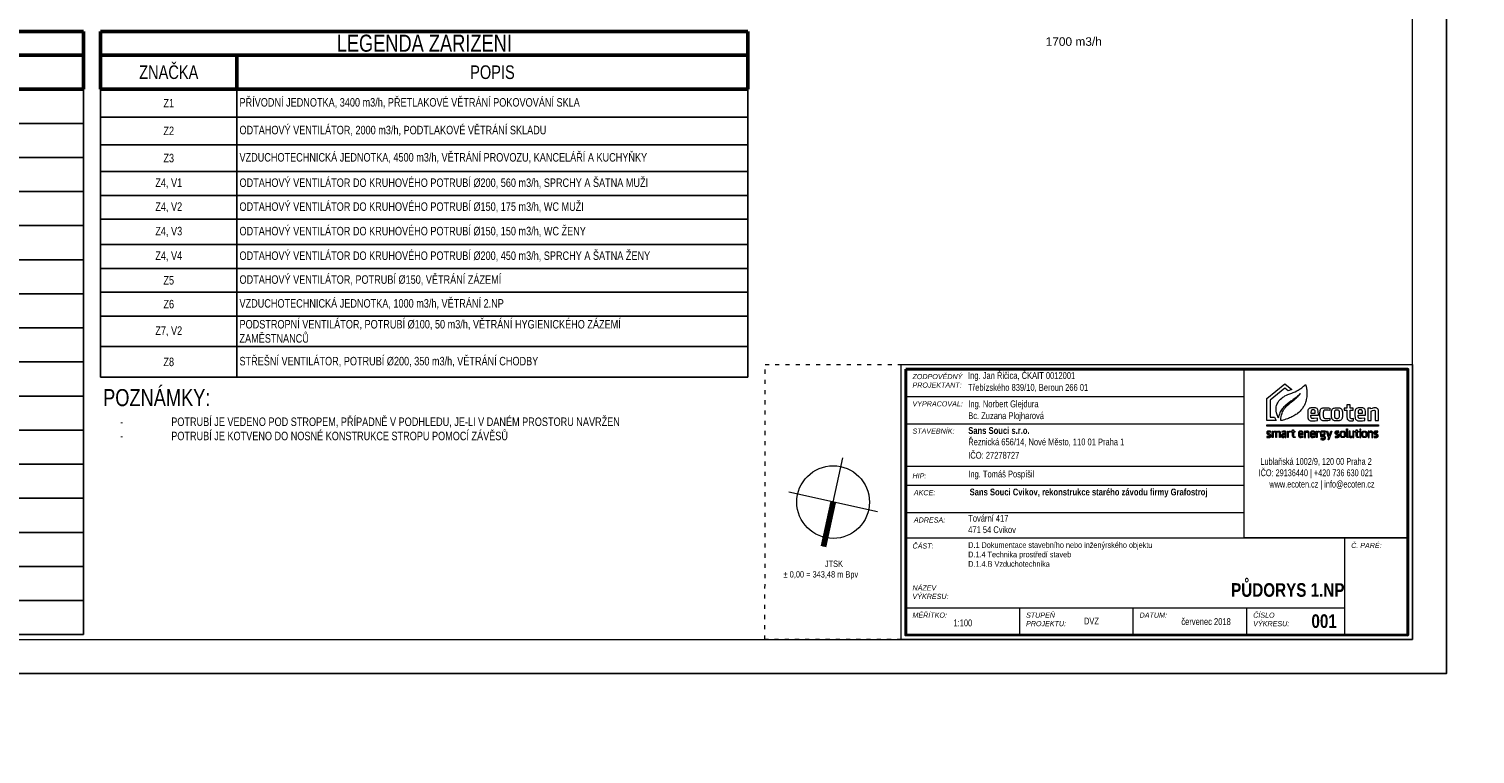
# Model space of a CAD drawing. Header units: millimetres. Extents: x 879679 to 2307614, y -211319 to 627407.
# Tile 11 of 36: x 963474 to 1005918, y -199566 to -178289. Entities that reach past the tile are written whole.
import ezdxf

# ---------------------------------------------------------------- set-up
doc = ezdxf.new("R2010")
doc.units = ezdxf.units.MM
doc.header["$LTSCALE"] = 10
doc.linetypes.add('ACAD_ISO03W100', pattern=[30, 12, -18])
doc.layers.add('AA_FORMÁTY NETISK', color=40, linetype='Continuous', plot=False)
for name, color, linetype, lineweight in [('AA_FORMÁTY TISK', 7, 'Continuous', 15), ('AA_ROZPISKY', 7, 'Continuous', 15), ('AA_STUPEŇ DVZ', 4, 'Continuous', 15), ('AA_VÝKRES - BOURÁNÍ', 3, 'Continuous', 15), ('Kóty_obecně', 7, 'Continuous', 25)]:
    doc.layers.add(name, color=color, linetype=linetype, lineweight=lineweight)
doc.styles.add('Arial_CE', font='arial.ttf')
doc.styles.get("Standard").update_dxf_attribs({"font": 'ic-simplex.shx', "width": 0.8})

# ---------------------------------------------------------------- blocks, each defined once
blk = doc.blocks.new('*T423')
at = {"layer": 'Kóty_obecně', "color": 6, "linetype": 'ByBlock', "lineweight": 50, "transparency": 16777216}
for p, q in [((0, 0), (19000, 0)), ((0, 0), (0, -1700)), ((19000, 0), (19000, -1700)), ((0, -700), (19000, -700)), ((4000, -700), (4000, -1700)), ((0, -1700), (19000, -1700))]:
    blk.add_line(p, q, dxfattribs=at)
at = {"layer": 'Kóty_obecně', "color": 0, "linetype": 'ByBlock', "lineweight": -2, "transparency": 16777216}
for p, q in [((0, -1700), (0, -17700)), ((4000, -1700), (4000, -17700)), ((19000, -1700), (19000, -17700)), ((0, -2700), (19000, -2700)), ((0, -3700), (19000, -3700)), ((0, -4700), (19000, -4700)), ((0, -5700), (19000, -5700)), ((0, -6700), (19000, -6700)), ((0, -7700), (19000, -7700)), ((0, -8700), (19000, -8700)), ((0, -9700), (19000, -9700)), ((0, -10700), (19000, -10700)), ((0, -11700), (19000, -11700)), ((0, -12700), (19000, -12700)), ((0, -13700), (19000, -13700)), ((0, -14700), (19000, -14700)), ((0, -15700), (19000, -15700)), ((0, -16700), (19000, -16700)), ((0, -17700), (19000, -17700))]:
    blk.add_line(p, q, dxfattribs=at)
at = {"layer": 'Kóty_obecně', "color": 0, "transparency": 16777216}
for s, insert, char_height, width, attachment_point in [('{\\Fc:\\program files\\ab studio\\cadkonplus 2018\\2018\\fonts\\ic-simplex|c238;LEGENDA VZDUCHOTECHNIKY}', (9500, -350), 500, 18997, 5), ('Z{\\Fc:\\program files\\ab studio\\cadkonplus 2018\\2018\\fonts\\ic-simplex|c238;NAČKA}', (2000, -1200), 400, 3997, 5), ('P{\\Fc:\\program files\\ab studio\\cadkonplus 2018\\2018\\fonts\\ic-simplex|c238;OPIS}', (11500, -1200), 400, 14997, 5), ('{\\Fc:\\program files\\ab studio\\cadkonplus 2018\\2018\\fonts\\ic-simplex|c238; OBJEMOVÝ PRŮTOK PŘIVÁDĚNÉHO VZDUCHU\\P OBJEMOVÝ PRŮTOK ODVÁDĚNÉHO VZDUCHU}', (4001.5, -2200), 250, 14997, 4), ('{\\Fc:\\program files\\ab studio\\cadkonplus 2018\\2018\\fonts\\ic-simplex|c238; ČTYŘHRANNÉ NEIZOLOVANÉ/IZOLOVANÉ (kaučukovou izolací tl. 19 mm) POTRUBÍ Z\\P POZINKOVANÉHO PLECHU SPOJOVANÉ PŘÍRUBAMI ZAVĚŠENÉ POD STROPEM}', (4001.5, -3200), 250, 14997, 4), ('{\\Fc:\\program files\\ab studio\\cadkonplus 2018\\2018\\fonts\\ic-simplex|c238; KRUHOVÉ NEIZOLOVANÉ/IZOLOVANÉ (kaučukovou izolací tl. 19 mm) SPIRO POTRUBÍ Z\\P POZINKOVANÉHO PLECHU SPOJOVANÉ SPOJKAMI ZAVĚŠENÉ POD STROPEM}', (4001.5, -4200), 250, 14997, 4), ('{\\Fc:\\program files\\ab studio\\cadkonplus 2018\\2018\\fonts\\ic-simplex|c238; ČTYŘHRANNÝ TLUMIČ HLUKU }', (4001.5, -5200), 250, 14997, 4), ('{\\Fc:\\program files\\ab studio\\cadkonplus 2018\\2018\\fonts\\ic-simplex|c238; TLUMIČ HLUKU PRO KRUHOVÉ POTRUBÍ}', (4001.5, -6200), 250, 14997, 4), ('{\\Fc:\\program files\\ab studio\\cadkonplus 2018\\2018\\fonts\\ic-simplex|c238; NÁSTĚNNÝ VENTILÁTOR NEBO VENTILÁTOR OSAZENÝ V KRUHOVÉM POTRUBÍ PRO ODVOD\\P VZDUCHU}', (4001.5, -7200), 250, 14997, 4), ('{\\Fc:\\program files\\ab studio\\cadkonplus 2018\\2018\\fonts\\ic-simplex|c238; PODSTROPNÍ VENTILÁTOR PRO ODVOD VZDUCHU}', (4001.5, -8200), 250, 14997, 4), ('{\\Fc:\\program files\\ab studio\\cadkonplus 2018\\2018\\fonts\\ic-simplex|c238; TALÍŘOVÝ VENTIL UMÍSTĚNÝ V PODHLEDU PRO ODVOD VZDUCHU}', (4001.5, -9200), 250, 14997, 4), ('{\\Fc:\\program files\\ab studio\\cadkonplus 2018\\2018\\fonts\\ic-simplex|c238; VELKOPLOŠNÁ VYÚSTKA UMÍSTĚNÁ NA PODLAZE PRO PŘÍVOD VZDUCHU}', (4001.5, -10200), 250, 14997, 4), ('{\\Fc:\\program files\\ab studio\\cadkonplus 2018\\2018\\fonts\\ic-simplex|c238; ČTYŘHRANNÁ VYÚSTKA S NASTAVITELNÝMI LAMELAMI OSAZENÁ ZDOLA NA KRUHOVÉM POTRUBÍ\\P PRO PŘÍVOD/ODVOD VZDUCHU VZDUCHU - 825x75 mm (ŠxV ČELNÍ DESKY VYÚSTKY)}', (4001.5, -11200), 250, 14997, 4), ('{\\Fc:\\program files\\ab studio\\cadkonplus 2018\\2018\\fonts\\ic-simplex|c238; ČTYŘHRANNÁ VYÚSTKA NASTAVITELNÝMI LAMELAMI OSAZENÁ ZDOLA NA\\~ČTYŘHRANNÉM\\P POTRUBÍ PRO PŘÍVOD/ODVOD VZDUCHU - 525x140 mm (ŠxV ČELNÍ DESKY VYÚSTKY)}', (4001.5, -12200), 250, 14997, 4), ('{\\Fc:\\program files\\ab studio\\cadkonplus 2018\\2018\\fonts\\ic-simplex|c238; PROTIDEŠŤOVÁ ŽALUZIE ČTYŘHRANNÉHO PRŮŘEZU - 355x355 mm (ŠxV ČELNÍ DESKY)}', (4001.5, -13200), 250, 14997, 4), ('{\\Fc:\\program files\\ab studio\\cadkonplus 2018\\2018\\fonts\\ic-simplex|c238; KRYCÍ MŘÍŽKA KRUHOVÉHO POTRUBÍ}', (4001.5, -14200), 250, 14997, 4), ('{\\Fc:\\program files\\ab studio\\cadkonplus 2018\\2018\\fonts\\ic-simplex|c238; PRŮTOK VYÚSTKOU}', (4001.5, -15200), 250, 14997, 4), ('{\\Fc:\\program files\\ab studio\\cadkonplus 2018\\2018\\fonts\\ic-simplex|c238; PRŮTOK VZDUCHU PŘES DVEŘE NEBO STĚNU - OSAZENA VĚTRACÍ MŘÍŽKA}', (4001.5, -16200), 250, 14997, 4), ('{\\Fc:\\program files\\ab studio\\cadkonplus 2018\\2018\\fonts\\ic-simplex|c238; ROZVOD CHLADIVA}', (4001.5, -17200), 250, 14997, 4)]:
    blk.add_mtext(s, dxfattribs=dict(at, insert=insert, char_height=char_height, width=width, attachment_point=attachment_point))
blk = doc.blocks.new('*T441')
at = {"layer": 'Kóty_obecně', "color": 6, "linetype": 'ByBlock', "lineweight": 50, "transparency": 16777216}
for p, q in [((0, 0), (19000, 0)), ((0, 0), (0, -1700)), ((19000, 0), (19000, -1700)), ((0, -700), (19000, -700)), ((4000, -700), (4000, -1700)), ((0, -1700), (19000, -1700))]:
    blk.add_line(p, q, dxfattribs=at)
at = {"layer": 'Kóty_obecně', "color": 0, "linetype": 'ByBlock', "lineweight": -2, "transparency": 16777216}
for p, q in [((0, -1700), (0, -10147)), ((4000, -1700), (4000, -10147)), ((19000, -1700), (19000, -10147)), ((0, -2513), (19000, -2513)), ((0, -3325), (19000, -3325)), ((0, -4114), (19000, -4114)), ((0, -4814), (19000, -4814)), ((0, -5514), (19000, -5514)), ((0, -6255), (19000, -6255)), ((0, -6955), (19000, -6955)), ((0, -7655), (19000, -7655)), ((0, -8355), (19000, -8355)), ((0, -9251), (19000, -9251)), ((0, -10147), (19000, -10147))]:
    blk.add_line(p, q, dxfattribs=at)
at = {"layer": 'Kóty_obecně', "color": 0, "transparency": 16777216}
for s, insert, char_height, width, attachment_point in [('{\\Fc:\\program files\\ab studio\\cadkonplus 2018\\2018\\fonts\\ic-simplex|c238;LEGENDA ZAŘÍZENÍ}', (9500, -350), 500, 18997, 5), ('Z{\\Fc:\\program files\\ab studio\\cadkonplus 2018\\2018\\fonts\\ic-simplex|c238;NAČKA}', (2000, -1200), 400, 3997, 5), ('P{\\Fc:\\program files\\ab studio\\cadkonplus 2018\\2018\\fonts\\ic-simplex|c238;OPIS}', (11500, -1200), 400, 14997, 5), ('{\\Fc:\\program files\\ab studio\\cadkonplus 2018\\2018\\fonts\\ic-simplex|c238;Z1}', (2000, -2106), 250, 3997, 5), ('{\\Fc:\\program files\\ab studio\\cadkonplus 2018\\2018\\fonts\\ic-simplex|c238; PŘÍVODNÍ JEDNOTKA, 3400 m3/h, PŘETLAKOVÉ VĚTRÁNÍ POKOVOVÁNÍ SKLA}', (4002, -2106), 250, 14997, 4), ('{\\Fc:\\program files\\ab studio\\cadkonplus 2018\\2018\\fonts\\ic-simplex|c238;Z2}', (2000, -2919), 250, 3997, 5), ('{\\Fc:\\program files\\ab studio\\cadkonplus 2018\\2018\\fonts\\ic-simplex|c238; ODTAHOVÝ VENTILÁTOR, 2000 m3/h, PODTLAKOVÉ VĚTRÁNÍ SKLADU}', (4002, -2919), 250, 14997, 4), ('{\\Fc:\\program files\\ab studio\\cadkonplus 2018\\2018\\fonts\\ic-simplex|c238;Z3}', (2000, -3719), 250, 3997, 5), ('{\\Fc:\\program files\\ab studio\\cadkonplus 2018\\2018\\fonts\\ic-simplex|c238; VZDUCHOTECHNICKÁ JEDNOTKA, 4500 m3/h, VĚTRÁNÍ PROVOZU, KANCELÁŘÍ A KUCHYŇKY}', (4002, -3719), 250, 14997, 4), ('{\\Fc:\\program files\\ab studio\\cadkonplus 2018\\2018\\fonts\\ic-simplex|c238;Z4, V1}', (2000, -4464), 250, 3997, 5), ('{\\Fc:\\program files\\ab studio\\cadkonplus 2018\\2018\\fonts\\ic-simplex|c238; ODTAHOVÝ VENTILÁTOR DO KRUHOVÉHO POTRUBÍ Ø200, 560 m3/h, SPRCHY A ŠATNA MUŽI}', (4002, -4464), 250, 14997, 4), ('{\\Fc:\\program files\\ab studio\\cadkonplus 2018\\2018\\fonts\\ic-simplex|c238;Z4, V2}', (2000, -5164), 250, 3997, 5), ('\\W0.8; ODTAHOVÝ VENTILÁTOR DO KRUHOVÉHO POTRUBÍ Ø150, 175 m3/h, WC MUŽI', (4002, -5164), 250, 14997, 4), ('{\\Fc:\\program files\\ab studio\\cadkonplus 2018\\2018\\fonts\\ic-simplex|c238;Z4, V3}', (2000, -5884), 250, 3997, 5), ('{\\Fc:\\program files\\ab studio\\cadkonplus 2018\\2018\\fonts\\ic-simplex|c238; ODTAHOVÝ VENTILÁTOR DO KRUHOVÉHO POTRUBÍ Ø150, 150 m3/h, WC ŽENY}', (4002, -5884), 250, 14997, 4), ('{\\Fc:\\program files\\ab studio\\cadkonplus 2018\\2018\\fonts\\ic-simplex|c238;Z4, V4}', (2000, -6605), 250, 3997, 5), ('{\\Fc:\\program files\\ab studio\\cadkonplus 2018\\2018\\fonts\\ic-simplex|c238; ODTAHOVÝ VENTILÁTOR DO KRUHOVÉHO POTRUBÍ Ø200, 450 m3/h, SPRCHY A ŠATNA ŽENY}', (4002, -6605), 250, 14997, 4), ('{\\Fc:\\program files\\ab studio\\cadkonplus 2018\\2018\\fonts\\ic-simplex|c238;Z5}', (2000, -7305), 250, 3997, 5), ('{\\Fc:\\program files\\ab studio\\cadkonplus 2018\\2018\\fonts\\ic-simplex|c238; ODTAHOVÝ VENTILÁTOR, POTRUBÍ Ø150, VĚTRÁNÍ ZÁZEMÍ}', (4002, -7305), 250, 14997, 4), ('{\\Fc:\\program files\\ab studio\\cadkonplus 2018\\2018\\fonts\\ic-simplex|c238;Z6}', (2000, -8005), 250, 3997, 5), ('{\\Fc:\\program files\\ab studio\\cadkonplus 2018\\2018\\fonts\\ic-simplex|c238; VZDUCHOTECHNICKÁ JEDNOTKA, 1000 m3/h, VĚTRÁNÍ 2.NP}', (4002, -8005), 250, 14997, 4), ('{\\Fc:\\program files\\ab studio\\cadkonplus 2018\\2018\\fonts\\ic-simplex|c238; PODSTROPNÍ VENTILÁTOR, POTRUBÍ Ø100, 50 m3/h, VĚTRÁNÍ HYGIENICKÉHO ZÁZEMÍ\\P ZAMĚSTNANCŮ}', (4002, -8803), 250, 14997, 4), ('{\\Fc:\\program files\\ab studio\\cadkonplus 2018\\2018\\fonts\\ic-simplex|c238;Z7, V2}', (2000, -8803), 250, 3997, 5), ('{\\Fc:\\program files\\ab studio\\cadkonplus 2018\\2018\\fonts\\ic-simplex|c238;Z8}', (2000, -9699), 250, 3997, 5), ('{\\Fc:\\program files\\ab studio\\cadkonplus 2018\\2018\\fonts\\ic-simplex|c238; STŘEŠNÍ VENTILÁTOR, POTRUBÍ Ø200, 350 m3/h, VĚTRÁNÍ CHODBY}', (4002, -9699), 250, 14997, 4)]:
    blk.add_mtext(s, dxfattribs=dict(at, insert=insert, char_height=char_height, width=width, attachment_point=attachment_point))
blk = doc.blocks.new('ecoten_logo_obrys')
at = {"lineweight": 5}
for points in [[(750, 1940), (899, 1620), (0, 1620), (0, 3760), (1740, 5160), (2420, 4610), (2057, 4478), (1740, 4740), (320, 3600), (320, 1940), (750, 1940)], [(3740, 5090), (3760, 5040), (3780, 4980), (3790, 4930), (3810, 4860), (3820, 4800), (3830, 4750), (3840, 4700), (3850, 4650), (3860, 4600), (3860, 4560), (3870, 4480), (3870, 4440), (3880, 4360), (3880, 4230), (3880, 4100), (3880, 4050), (3871, 3920), (3849, 3780), (3819, 3640), (3769, 3440), (3750, 3380), (3709, 3280), (3669, 3190), (3630, 3110), (3600, 3050), (3530, 2930), (3480, 2850), (3440, 2790), (3370, 2700), (3291, 2609), (3210, 2520), (3089, 2411), (2969, 2311), (2890, 2250), (2820, 2200), (2710, 2131), (2610, 2071), (2480, 1999), (2420, 1970), (2320, 1921), (2200, 1870), (2100, 1830), (2000, 1789), (1850, 1740), (1720, 1701), (1600, 1671), (1480, 1641), (1390, 1620), (1360, 1620), (1360, 1670), (1370, 1810), (1400, 2000), (1430, 2130), (1481, 2320), (1531, 2450), (1580, 2560), (1630, 2640), (1680, 2720), (1730, 2780), (1819, 2890), (1891, 2969), (1981, 3059), (2151, 3219), (2271, 3319), (2350, 3390), (2521, 3519), (2641, 3619), (2749, 3711), (2840, 3790), (2920, 3870), (3000, 3939), (3121, 4059), (3270, 4220), (3170, 4130), (3081, 4049), (2970, 3960), (2840, 3850), (2720, 3760), (2560, 3640), (2450, 3560), (2331, 3479), (2160, 3360), (2070, 3290), (1990, 3229), (1850, 3120), (1740, 3020), (1660, 2940), (1550, 2830), (1479, 2740), (1420, 2650), (1360, 2560), (1310, 2470), (1270, 2370), (1221, 2250), (1191, 2150), (1150, 2000), (1130, 1910), (1120, 1870), (1100, 1930), (1070, 2000), (1009, 2160), (979, 2270), (950, 2370), (920, 2540), (910, 2690), (910, 2830), (929, 2940), (959, 3080), (1010, 3220), (1059, 3330), (1131, 3450), (1180, 3520), (1241, 3590), (1331, 3679), (1461, 3789), (1549, 3861), (1640, 3920), (1761, 3989), (1900, 4060), (2030, 4121), (2140, 4170), (2240, 4210), (2410, 4269), (2550, 4320), (2730, 4400), (2890, 4481), (3030, 4559), (3130, 4619), (3220, 4671), (3290, 4720), (3380, 4780), (3440, 4830), (3560, 4920), (3650, 5000), (3740, 5090)], [(4260, 2140), (4980, 2140), (4980, 2240), (4971, 2420), (4961, 2530), (4931, 2650), (4891, 2720), (4850, 2770), (4770, 2820), (4700, 2840), (4640, 2850), (4580, 2860), (4510, 2860), (4340, 2860), (4260, 2851), (4190, 2830), (4110, 2800), (4060, 2760), (4020, 2720), (4000, 2680), (3980, 2630), (3961, 2540), (3950, 2470), (3950, 2420), (3950, 2340), (3950, 2120), (3950, 2030), (3960, 1970), (3979, 1850), (3990, 1810), (4010, 1770), (4040, 1720), (4070, 1690), (4120, 1650), (4170, 1630), (4230, 1610), (4300, 1600), (4560, 1600), (4680, 1611), (4820, 1631), (4910, 1640), (4910, 1840), (4590, 1812), (4440, 1809), (4390, 1820), (4360, 1830), (4330, 1850), (4310, 1870), (4300, 1890), (4290, 1910), (4280, 1940), (4260, 2020), (4260, 2140)], [(6090, 2820), (6090, 2600), (5910, 2619), (5780, 2630), (5590, 2630), (5540, 2620), (5500, 2590), (5480, 2560), (5460, 2480), (5450, 2410), (5450, 2040), (5460, 1980), (5480, 1930), (5500, 1890), (5530, 1860), (5570, 1840), (5610, 1830), (5670, 1820), (5850, 1820), (5970, 1830), (6100, 1839), (6100, 1650), (6010, 1629), (5880, 1611), (5760, 1600), (5490, 1600), (5410, 1610), (5350, 1630), (5290, 1660), (5260, 1680), (5220, 1720), (5190, 1770), (5160, 1840), (5139, 1930), (5130, 2070), (5130, 2100), (5130, 2410), (5140, 2480), (5160, 2610), (5180, 2660), (5200, 2700), (5230, 2750), (5260, 2780), (5310, 2810), (5360, 2830), (5400, 2840), (5460, 2850), (5550, 2861), (5660, 2861), (5810, 2850), (5950, 2840), (6040, 2829), (6090, 2820)], [(6240, 2060), (6240, 2410), (6250, 2520), (6270, 2610), (6290, 2660), (6310, 2700), (6340, 2740), (6380, 2780), (6430, 2810), (6500, 2830), (6600, 2849), (6940, 2849), (7010, 2840), (7070, 2820), (7120, 2800), (7150, 2780), (7200, 2730), (7230, 2690), (7250, 2650), (7270, 2580), (7280, 2530), (7290, 2480), (7301, 2320), (7301, 2140), (7291, 1990), (7280, 1900), (7260, 1830), (7240, 1780), (7210, 1730), (7180, 1700), (7150, 1670), (7090, 1640), (7030, 1620), (6980, 1610), (6910, 1600), (6630, 1600), (6550, 1610), (6480, 1630), (6430, 1650), (6390, 1670), (6330, 1720), (6300, 1780), (6280, 1830), (6270, 1870), (6260, 1910), (6250, 1980), (6240, 2060)], [(8810, 2140), (9530, 2140), (9530, 2240), (9521, 2420), (9511, 2530), (9481, 2650), (9441, 2720), (9400, 2770), (9320, 2820), (9250, 2840), (9190, 2850), (9130, 2860), (9060, 2860), (8890, 2860), (8810, 2851), (8740, 2830), (8660, 2800), (8610, 2760), (8570, 2720), (8550, 2680), (8530, 2630), (8511, 2540), (8500, 2470), (8500, 2420), (8500, 2340), (8500, 2120), (8500, 2030), (8510, 1970), (8529, 1850), (8540, 1810), (8560, 1770), (8590, 1720), (8620, 1690), (8670, 1650), (8720, 1630), (8780, 1610), (8850, 1600), (9110, 1600), (9230, 1611), (9370, 1631), (9460, 1640), (9460, 1840), (9140, 1812), (8990, 1809), (8940, 1820), (8910, 1830), (8880, 1850), (8860, 1870), (8850, 1890), (8840, 1910), (8830, 1940), (8810, 2020), (8810, 2140)], [(9740, 1620), (10060, 1620), (10060, 2540), (10210, 2589), (10320, 2610), (10370, 2610), (10410, 2600), (10430, 2580), (10440, 2560), (10440, 2550), (10440, 1620), (10764, 1620), (10764, 2590), (10740, 2680), (10710, 2740), (10660, 2790), (10610, 2820), (10560, 2840), (10520, 2850), (10320, 2850), (10240, 2830), (10160, 2800), (10040, 2750), (10030, 2770), (10020, 2800), (10010, 2830), (9740, 2830), (9740, 1620)], [(4260, 2350), (4680, 2350), (4680, 2400), (4670, 2480), (4660, 2550), (4640, 2590), (4610, 2620), (4590, 2630), (4570, 2640), (4540, 2650), (4400, 2650), (4370, 2640), (4330, 2620), (4310, 2600), (4290, 2580), (4280, 2550), (4270, 2510), (4260, 2440), (4260, 2350)], [(6710, 2660), (6820, 2660), (6860, 2650), (6910, 2630), (6940, 2600), (6960, 2560), (6970, 2520), (6980, 2470), (6990, 2360), (6990, 2090), (6981, 1990), (6970, 1940), (6950, 1880), (6930, 1850), (6900, 1830), (6860, 1810), (6820, 1800), (6720, 1800), (6680, 1810), (6640, 1830), (6610, 1850), (6590, 1870), (6570, 1910), (6560, 2000), (6551, 2130), (6551, 2330), (6560, 2460), (6570, 2530), (6580, 2570), (6600, 2600), (6620, 2620), (6650, 2640), (6670, 2650), (6710, 2660)], [(8810, 2350), (9230, 2350), (9230, 2400), (9220, 2480), (9210, 2550), (9190, 2590), (9160, 2620), (9140, 2630), (9120, 2640), (9090, 2650), (8950, 2650), (8920, 2640), (8880, 2620), (8860, 2600), (8840, 2580), (8830, 2550), (8820, 2510), (8810, 2440), (8810, 2350)], [(0, 1220), (10764, 1220), (10764, 1070), (0, 1070), (0, 1220)], [(30, 0), (290, 0), (320, 10), (340, 20), (360, 30), (390, 60), (400, 80), (410, 100), (410, 110), (410, 200), (400, 230), (380, 260), (360, 280), (330, 300), (270, 330), (220, 350), (170, 370), (140, 390), (120, 400), (100, 430), (100, 480), (110, 500), (140, 520), (240, 520), (350, 510), (380, 510), (380, 590), (280, 601), (140, 601), (90, 590), (70, 580), (50, 570), (40, 560), (20, 540), (10, 520), (0, 490), (0, 410), (10, 380), (20, 360), (40, 330), (70, 310), (100, 290), (150, 270), (220, 240), (260, 220), (290, 200), (300, 190), (310, 170), (310, 120), (300, 100), (280, 90), (250, 80), (110, 80), (30, 90), (30, 0)], [(520, 0), (520, 590), (600, 590), (610, 550), (660, 570), (720, 590), (800, 600), (850, 600), (900, 590), (930, 570), (940, 560), (1020, 580), (1070, 590), (1140, 600), (1200, 600), (1250, 590), (1280, 570), (1300, 540), (1310, 510), (1310, 0), (1220, 0), (1220, 470), (1210, 490), (1180, 510), (1120, 510), (1020, 491), (970, 480), (960, 470), (960, 0), (870, 0), (870, 480), (860, 500), (840, 510), (770, 510), (620, 470), (620, 0), (520, 0)], [(1450, 580), (1470, 500), (1610, 520), (1700, 520), (1730, 510), (1750, 500), (1760, 480), (1770, 460), (1770, 330), (1560, 330), (1530, 330), (1500, 320), (1480, 310), (1450, 290), (1430, 260), (1420, 230), (1420, 120), (1430, 80), (1440, 60), (1460, 30), (1480, 10), (1510, 0), (1540, -10), (1600, -10), (1650, 0), (1690, 10), (1760, 39), (1770, 40), (1780, 0), (1860, 0), (1860, 500), (1850, 530), (1840, 560), (1810, 580), (1790, 590), (1750, 600), (1580, 600), (1450, 580)], [(1770, 260), (1770, 130), (1620, 81), (1570, 80), (1540, 90), (1520, 120), (1510, 150), (1510, 210), (1540, 240), (1580, 260), (1770, 270), (1770, 260)], [(1990, 0), (1990, 590), (2080, 590), (2080, 550), (2130, 570), (2200, 590), (2260, 600), (2280, 600), (2280, 520), (2230, 510), (2160, 490), (2090, 470), (2080, 460), (2080, 0), (1990, 0)], [(2350, 510), (2350, 590), (2490, 590), (2490, 740), (2590, 740), (2590, 590), (2720, 590), (2720, 510), (2590, 510), (2590, 140), (2600, 100), (2620, 80), (2640, 70), (2740, 70), (2740, 0), (2680, -10), (2630, -10), (2580, 0), (2550, 10), (2510, 50), (2490, 120), (2490, 510), (2350, 510)], [(3160, 260), (3530, 260), (3530, 420), (3509, 510), (3490, 540), (3460, 570), (3390, 600), (3210, 600), (3170, 590), (3130, 570), (3100, 540), (3080, 490), (3070, 440), (3070, 160), (3090, 80), (3110, 40), (3150, 10), (3180, 0), (3240, -10), (3330, -10), (3500, 10), (3500, 80), (3400, 69), (3280, 69), (3220, 80), (3190, 100), (3170, 140), (3160, 180), (3160, 260)], [(3160, 340), (3160, 410), (3170, 460), (3190, 500), (3230, 520), (3270, 530), (3340, 530), (3390, 510), (3410, 490), (3430, 450), (3440, 420), (3440, 340), (3160, 340)], [(3640, 590), (3640, 0), (3740, 0), (3740, 470), (3840, 501), (3890, 510), (3960, 510), (3980, 500), (3990, 470), (3990, 0), (4090, 0), (4090, 500), (4070, 550), (4040, 580), (3990, 600), (3920, 600), (3850, 590), (3780, 570), (3730, 550), (3720, 590), (3640, 590)], [(4300, 260), (4670, 260), (4670, 420), (4649, 510), (4630, 540), (4600, 570), (4530, 600), (4350, 600), (4310, 590), (4270, 570), (4240, 540), (4220, 490), (4210, 440), (4210, 160), (4230, 80), (4250, 40), (4290, 10), (4320, 0), (4380, -10), (4470, -10), (4640, 10), (4640, 80), (4540, 69), (4420, 69), (4360, 80), (4330, 100), (4310, 140), (4300, 180), (4300, 260)], [(4300, 340), (4300, 410), (4310, 460), (4330, 500), (4370, 520), (4410, 530), (4480, 530), (4530, 510), (4550, 490), (4570, 450), (4580, 420), (4580, 340), (4300, 340)], [(4780, 0), (4780, 590), (4870, 590), (4870, 550), (4920, 570), (4990, 590), (5050, 600), (5070, 600), (5070, 520), (5020, 510), (4950, 490), (4880, 470), (4870, 460), (4870, 0), (4780, 0)], [(5670, 600), (5320, 600), (5260, 590), (5210, 570), (5180, 540), (5160, 510), (5150, 470), (5150, 330), (5170, 280), (5190, 260), (5210, 240), (5190, 220), (5190, 130), (5210, 90), (5240, 60), (5280, 50), (5490, 50), (5540, 30), (5570, -10), (5570, -30), (5570, -70), (5560, -90), (5540, -110), (5500, -130), (5330, -130), (5220, -121), (5220, -210), (5350, -219), (5500, -219), (5570, -200), (5620, -170), (5650, -130), (5670, -80), (5670, 20), (5650, 70), (5620, 100), (5570, 120), (5530, 130), (5320, 130), (5290, 140), (5280, 160), (5280, 200), (5300, 210), (5510, 210), (5570, 240), (5590, 260), (5610, 290), (5620, 340), (5620, 480), (5610, 520), (5680, 530), (5680, 600), (5670, 600)], [(5320, 520), (5470, 520), (5500, 510), (5520, 490), (5530, 460), (5530, 370), (5520, 330), (5490, 300), (5450, 290), (5320, 290), (5290, 300), (5270, 310), (5250, 330), (5240, 370), (5240, 460), (5260, 490), (5280, 510), (5320, 520)], [(5750, 590), (5860, 590), (6016, 109), (6172, 589), (6280, 589), (5998, -230), (5910, -230), (5980, 0), (5950, 0), (5750, 590)], [(6610, 0), (6870, 0), (6900, 10), (6920, 20), (6940, 30), (6970, 60), (6980, 80), (6990, 100), (6990, 110), (6990, 200), (6980, 230), (6960, 260), (6940, 280), (6910, 300), (6850, 330), (6800, 350), (6750, 370), (6720, 390), (6700, 400), (6680, 430), (6680, 480), (6690, 500), (6720, 520), (6820, 520), (6930, 510), (6960, 510), (6960, 590), (6860, 601), (6720, 601), (6670, 590), (6650, 580), (6630, 570), (6620, 560), (6600, 540), (6590, 520), (6580, 490), (6580, 410), (6590, 380), (6600, 360), (6620, 330), (6650, 310), (6680, 290), (6730, 270), (6800, 240), (6840, 220), (6870, 200), (6880, 190), (6890, 170), (6890, 120), (6880, 100), (6860, 90), (6830, 80), (6690, 80), (6610, 90), (6610, 0)], [(7090, 170), (7090, 420), (7110, 500), (7130, 540), (7160, 570), (7200, 590), (7260, 600), (7400, 600), (7450, 590), (7500, 570), (7530, 540), (7550, 500), (7560, 440), (7569, 370), (7569, 200), (7560, 130), (7540, 80), (7530, 60), (7490, 20), (7450, 0), (7370, -10), (7280, -10), (7210, 0), (7170, 20), (7140, 40), (7110, 90), (7090, 170)], [(7190, 200), (7190, 390), (7200, 450), (7210, 490), (7230, 510), (7280, 530), (7380, 530), (7420, 510), (7450, 480), (7460, 440), (7470, 380), (7470, 210), (7470, 170), (7450, 110), (7420, 90), (7380, 70), (7270, 70), (7240, 80), (7220, 100), (7200, 130), (7190, 200)], [(7850, -10), (7770, -10), (7730, 10), (7700, 50), (7690, 80), (7680, 130), (7680, 810), (7790, 810), (7790, 100), (7800, 70), (7820, 60), (7850, 60), (7850, -10)], [(8387, 1), (8387, 591), (8287, 591), (8287, 121), (8187, 90), (8137, 81), (8067, 81), (8047, 91), (8037, 121), (8037, 591), (7937, 591), (7937, 91), (7957, 41), (7987, 11), (8037, -9), (8107, -9), (8177, 1), (8247, 21), (8297, 41), (8307, 1), (8387, 1)], [(8480, 510), (8480, 590), (8620, 590), (8620, 740), (8720, 740), (8720, 590), (8850, 590), (8850, 510), (8720, 510), (8720, 140), (8730, 100), (8750, 80), (8770, 70), (8870, 70), (8870, 0), (8810, -10), (8760, -10), (8710, 0), (8680, 10), (8640, 50), (8620, 120), (8620, 510), (8480, 510)], [(8960, 710), (8980, 680), (9050, 680), (9070, 710), (9070, 770), (9050, 790), (8980, 790), (8960, 770), (8960, 710)], [(8970, 590), (8970, 0), (9060, 0), (9060, 590), (8970, 590)], [(9175, 170), (9175, 420), (9195, 500), (9215, 540), (9245, 570), (9285, 590), (9345, 600), (9485, 600), (9535, 590), (9585, 570), (9615, 540), (9635, 500), (9645, 440), (9654, 370), (9654, 200), (9645, 130), (9625, 80), (9615, 60), (9575, 20), (9535, 0), (9455, -10), (9365, -10), (9295, 0), (9255, 20), (9225, 40), (9195, 90), (9175, 170)], [(9275, 200), (9275, 390), (9285, 450), (9295, 490), (9315, 510), (9365, 530), (9465, 530), (9505, 510), (9535, 480), (9545, 440), (9555, 380), (9555, 210), (9555, 170), (9535, 110), (9505, 90), (9465, 70), (9355, 70), (9325, 80), (9305, 100), (9285, 130), (9275, 200)], [(9770, 590), (9770, 0), (9870, 0), (9870, 470), (9970, 501), (10020, 510), (10090, 510), (10110, 500), (10120, 470), (10120, 0), (10220, 0), (10220, 500), (10200, 550), (10170, 580), (10120, 600), (10050, 600), (9980, 590), (9910, 570), (9860, 550), (9850, 590), (9770, 590)], [(10360, 0), (10620, 0), (10650, 10), (10670, 20), (10690, 30), (10720, 60), (10730, 80), (10740, 100), (10740, 110), (10740, 200), (10730, 230), (10710, 260), (10690, 280), (10660, 300), (10600, 330), (10550, 350), (10500, 370), (10470, 390), (10450, 400), (10430, 430), (10430, 480), (10440, 500), (10470, 520), (10570, 520), (10680, 510), (10710, 510), (10710, 590), (10610, 601), (10470, 601), (10420, 590), (10400, 580), (10380, 570), (10370, 560), (10350, 540), (10340, 520), (10330, 490), (10330, 410), (10340, 380), (10350, 360), (10370, 330), (10400, 310), (10430, 290), (10480, 270), (10550, 240), (10590, 220), (10620, 200), (10630, 190), (10640, 170), (10640, 120), (10630, 100), (10610, 90), (10580, 80), (10440, 80), (10360, 90), (10360, 0)]]:
    blk.add_lwpolyline(points, dxfattribs=at)
blk.add_lwpolyline([(8270, 1800), (8170, 1800), (8120, 1810), (8090, 1830), (8070, 1850), (8050, 1900), (8050, 2620), (8320, 2620), (8320, 2830), (8050, 2830), (8050, 3130), (7730, 3130), (7730, 2830), (7460, 2830), (7460, 2620), (7730, 2620), (7730, 1960), (7740, 1880), (7750, 1830), (7770, 1770), (7790, 1730), (7840, 1680), (7880, 1650), (7920, 1630), (7980, 1610), (8050, 1600), (8230, 1600), (8300, 1610), (8350, 1620), (8350, 1810)], close=True, dxfattribs=at)

msp = doc.modelspace()

# ---------------------------------------------------------------- linework, layer by layer
at = {"layer": 'AA_FORMÁTY NETISK'}
msp.add_lwpolyline([(1005077.4, -113206.5), (886277.4, -113206.5), (886277.4, -197206.5), (1005077.4, -197206.5)], close=True, dxfattribs=at)
at = {"layer": 'AA_FORMÁTY TISK'}
msp.add_lwpolyline([(1004077.4, -114206.5), (887277.4, -114206.5), (887277.4, -196206.5), (1004077.4, -196206.5)], close=True, dxfattribs=at)
at = {"layer": 'AA_ROZPISKY', "lineweight": 20}
for p, q in [((989211.5, -189071.7), (999144.8, -189072.7)), ((989211.4, -189871.7), (999144.7, -189872.7)), ((989211.4, -189871.7), (999144.7, -189872.7)), ((989211.2, -191121.7), (999144.6, -191122.7)), ((989252.2, -191675.1), (999144.5, -191676.1)), ((989252.2, -192475.1), (999144.5, -192476.1)), ((989211.1, -193221.7), (1003944.4, -193223.2)), ((989210.8, -195271.7), (1002085.4, -195273)), ((992544.2, -195272), (992544.1, -196072)), ((995877.5, -195272.4), (995877.4, -196072.4)), ((999210.8, -195272.7), (999210.8, -196072.7))]:
    msp.add_line(p, q, dxfattribs=at)
at = {"layer": 'AA_ROZPISKY'}
for p, q in [((986789.9, -193473.4), (987365.7, -190869.6)), ((988379.7, -192459.4), (985775.9, -191883.6)), ((1002085.6, -193223), (1002085.3, -196073))]:
    msp.add_line(p, q, dxfattribs=at)
at = {"layer": 'AA_ROZPISKY', "lineweight": 80}
msp.add_line((987077.8, -192171.5), (986789.9, -193473.4), dxfattribs=at)
at = {"layer": 'AA_ROZPISKY', "linetype": 'ACAD_ISO03W100', "lineweight": 20}
msp.add_lwpolyline([(985078.2, -188138), (1004078.2, -188139.8), (1004077.4, -196206.5), (985077.4, -196204.6)], close=True, dxfattribs=at)
at = {"layer": 'AA_ROZPISKY', "lineweight": 20}
for points in [[(989078.2, -188138.4), (1004078.2, -188139.8), (1004077.4, -196206.5), (989077.4, -196205)], [(999144.9, -188272.7), (1003944.9, -188273.2), (1003944.4, -193223.2), (999144.4, -193222.7)]]:
    msp.add_lwpolyline(points, close=True, dxfattribs=at)
at = {"layer": 'AA_ROZPISKY', "lineweight": 40}
msp.add_lwpolyline([(989211.5, -188271.7), (1003944.9, -188273.2), (1003944.1, -196073.2), (989210.8, -196071.7)], close=True, dxfattribs=at)
at = {"layer": 'AA_ROZPISKY'}
msp.add_circle((987077.8, -192171.5), 1066.7, dxfattribs=at)

# ---------------------------------------------------------------- block references
for name, p in [('*T423', (946078.2, -178360.4)), ('*T441', (965578.2, -178360.5))]:
    msp.add_blockref(name, p)
at = {"layer": 'AA_ROZPISKY', "xscale": 0.3046009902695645, "yscale": 0.3046009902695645, "zscale": 0.3046009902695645, "rotation": 359.994372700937}
msp.add_blockref('ecoten_logo_obrys', (999801.6, -190274.1), dxfattribs=at)

# ---------------------------------------------------------------- texts
at = {"layer": 'AA_ROZPISKY', "rotation": 359.99437}
for s, width, insert, char_height, attachment_point in [('{\\fArial|b0|i1|c238|p34;ZODPOVĚDNÝ PROJEKTANT:}', 53.333, (989406.3, -188414.3), 150, 1), ('\\pt4200;Ing. {\\Fc:\\program files\\ab studio\\cadkonplus 2018\\2018\\fonts\\ic-simplex|c238;Jan Řičica, ČKAIT 0012001}', 6041.064, (991037.6, -188357.9), 200, 1), ('\\pt4200;{\\Fc:\\program files\\ab studio\\cadkonplus 2018\\2018\\fonts\\ic-simplex|c238;Třebízského 839/10, Beroun 266 01}', 6041.064, (991037.6, -188707.9), 200, 1), ('{\\fArial|b0|i1|c238|p34;VYPRACOVAL:}', 1241.715, (989406.2, -189214.3), 150, 1), ('\\pt4200;Ing. {\\Fc:\\program files\\ab studio\\cadkonplus 2018\\2018\\fonts\\ic-simplex|c238;Norbert Glejdura}', 4227.73, (991042.6, -189191.1), 200, 1), ('\\pt4200;{\\Fc:\\program files\\ab studio\\cadkonplus 2018\\2018\\fonts\\ic-simplex|c238;Bc. Zuzana Plojharová}', 4227.73, (991042.6, -189537.3), 200, 1), ('{\\fArial|b0|i1|c238|p34;STAVEBNÍK:}', 1241.715, (989406.2, -190014.3), 150, 1), ('\\pt4200;{\\fArial|b1|i0|c238|p34;Sans Souci s.r.o.\\P}Řeznická 656/14, Nové Město, 110 01 Praha 1', 8102.127, (991042.6, -189973), 200, 1), ('\\pt4200;IČO: 27278727', 6355.461, (991042.5, -190698.6), 200, 1), ('\\pi473.33333;{\\W0.7;Lublaňská 1002/9, 120 00 Praha 2\\P\\pi420,t2420,2620;IČO: 29136440 | +420 736 630 021\\P\\pi736.66667,t2736.66667,4936.66667;www.ecoten.cz | info@ecoten.cz\\H1.2619x; }', 4800, (999144.6, -190879.4), 200, 1), ('{\\fArial|b0|i1|c238|p34;HIP:}', 1241.715, (989406, -191328.4), 150, 1), ('\\pt4200;Ing. Tomáš Pospíšil', 3020.532, (991042.4, -191248.6), 200, 1), ('{\\fArial|b0|i1|c238|p34;AKCE:}', 1241.715, (989447, -191821.8), 150, 1), ('\\pt4200;{\\fArial|b1|i0|c238|p34;Sans Souci Cvikov, rekonstrukce starého závodu firmy Grafostroj}', 7735.466, (991083.4, -191776.4), 200, 1), ('{\\fArial|b0|i1|c238|p34;ADRESA:}', 1241.715, (989447, -192621.8), 150, 1), ('\\pt4200;Tovární 417 \\P471 54 Cvikov', 6355.461, (991042.5, -192548.6), 200, 1), ('{\\fArial|b0|i1|c238|p34;ČÁST: }', 565.934, (989405.9, -193384.3), 150, 1), ('{\\H0.83333x;D.1 Dokumentace stavebního nebo inženýrského objektu\\PD.1.4 Technika prostředí staveb\\PD.1.4.\\Fc:\\program files\\ab studio\\cadkonplus 2018\\2018\\fonts\\ic-simplex|c238;B\\Fc:\\program files\\ab studio\\cadkonplus 2018\\2018\\fonts\\ic-simplex|c0; \\Fc:\\program files\\ab studio\\cadkonplus 2018\\2018\\fonts\\ic-simplex|c238;Vzduchotechnika}', 9345.461, (991042.3, -193348.6), 200, 1), ('{\\fArial|b0|i1|c238|p34;Č. PARÉ:}', 1241.715, (1002280.4, -193369.8), 150, 1), ('\\pi1758.22222,t5678.22222;JTSK\\P\\pi545.77778,t4465.77778;± 0,00 = 343,48 m Bpv', 4000, (985077.6, -193888.2), 186.667, 1), ('{\\fArial|b0|i1|c238|p34;NÁZEV\\PVÝKRESU:}', 345.934, (989405.7, -194614.3), 150, 1), ('{\\fArial|b0|i1|c238|p34;MĚŘÍTKO:}', 1241.715, (989405.6, -195414.3), 150, 1), ('\\pt4200;1:100', 1301.354, (990606.9, -195617), 200, 1), ('{\\fArial|b0|i1|c238|p34;STUPEŇ\\PPROJEKTU:}', 399.268, (992739, -195414.6), 150, 1), ('{\\fArial|b0|i1|c238|p34;DATUM:}', 1241.715, (996072.3, -195414.9), 150, 1), ('\\pt4200;červenec 2018', 1955.814, (998746.9, -195578.9), 200, 3), ('{\\fArial|b0|i1|c238|p34;ČÍSLO\\PVÝKRESU:}', 405.934, (999405.6, -195415.2), 150, 1)]:
    msp.add_mtext_dynamic_manual_height_columns(s, width=width, gutter_width=150, heights=[0], dxfattribs=dict(at, insert=insert, char_height=char_height, attachment_point=attachment_point))
at = {"layer": 'AA_STUPEŇ DVZ', "insert": (994437.5, -195562.8), "char_height": 200, "attachment_point": 1, "rotation": 359.99437}
msp.add_mtext_dynamic_manual_height_columns('DVZ', width=1390.577, gutter_width=150, heights=[0], dxfattribs=at)
at = {"layer": 'AA_VÝKRES - BOURÁNÍ', "char_height": 400, "attachment_point": 3, "rotation": 359.99437}
for s, width, insert in [('\\pt8400;{\\fArial|b1|i0|c0|p34;PŮDORYS 1\\fArial|b1|i0|c238|p34;.\\fArial|b1|i0|c0|p34;NP}', 11060.199, (1002085.4, -194551.9)), ('\\pt8400;{\\fArial|b1|i0|c238|p34;001}', 1301.354, (1001859.9, -195465.8))]:
    msp.add_mtext_dynamic_manual_height_columns(s, width=width, gutter_width=150, heights=[0], dxfattribs=dict(at, insert=insert))
at = {"layer": 'Kóty_obecně', "color": 0, "linetype": 'Continuous', "lineweight": 13, "insert": (993313.4, -178787.3), "char_height": 250, "width": 1687.5, "attachment_point": 7, "style": 'Arial_CE'}
msp.add_mtext('{\\C7;1700 m3/h}\\P', dxfattribs=at)
at = {"layer": 'Kóty_obecně', "insert": (965651.5, -188856.8), "char_height": 500, "attachment_point": 1}
msp.add_mtext_dynamic_manual_height_columns('{\\Fc:\\program files\\ab studio\\cadkonplus 2018\\2018\\fonts\\ic-simplex|c238;POZNÁMKY:\\P\\pi-1500,l2000,t2000;\\H0.5x;-^IPOTRUBÍ JE VEDENO POD STROPEM, PŘÍPADNĚ V PODHLEDU, JE-LI V DANÉM PROSTORU NAVRŽEN\\P-^IPOTRUBÍ JE KOTVENO DO NOSNÉ KONSTRUKCE STROPU POMOCÍ ZÁVĚSŮ}', width=18815.047, gutter_width=500, heights=[0], dxfattribs=at)

doc.saveas('drawing.dxf')
